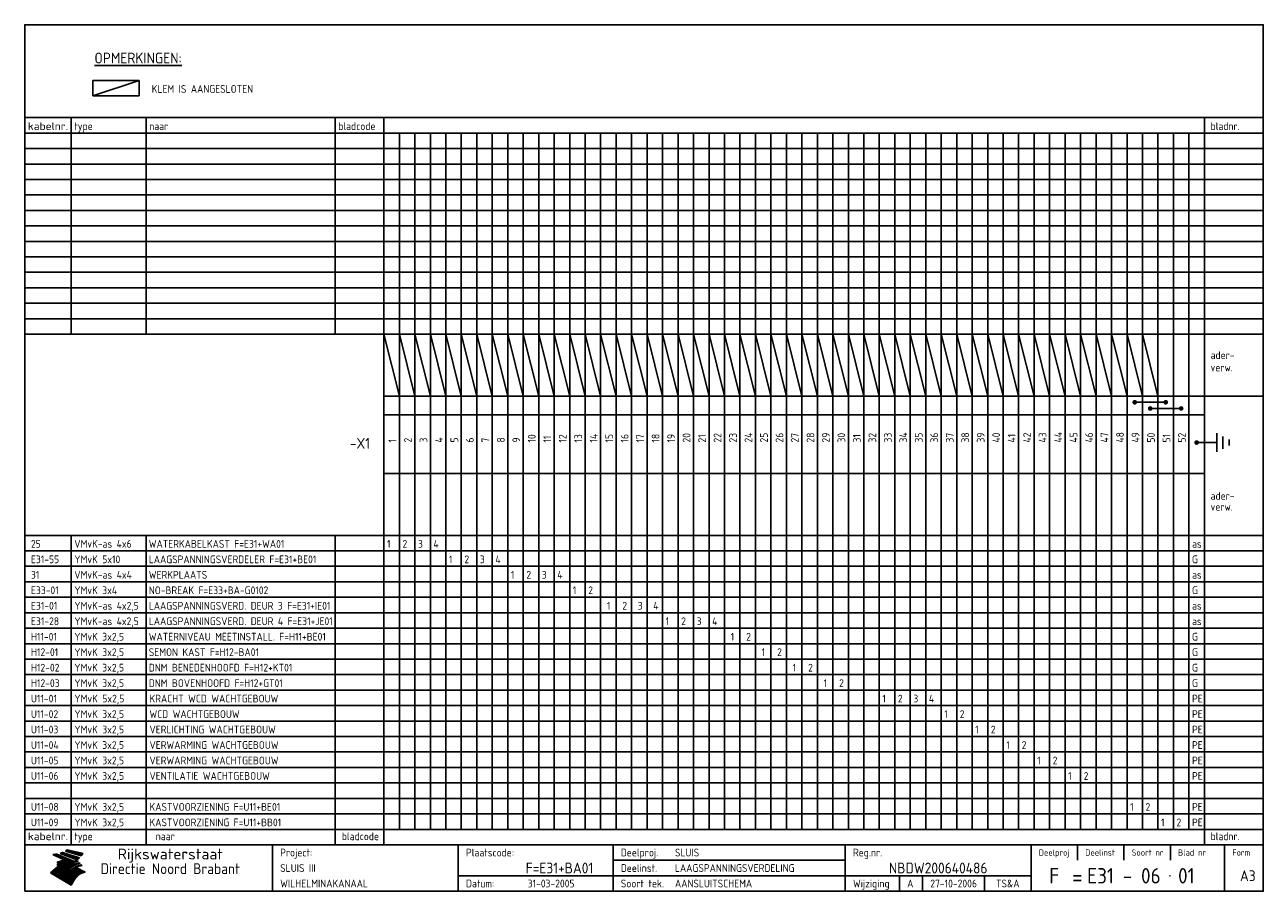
# Model space of a CAD drawing. Extents: x 10 to 410, y 10 to 290.
import ezdxf
from ezdxf.enums import TextEntityAlignment as Align

# ---------------------------------------------------------------- set-up
doc = ezdxf.new("R2010")
doc.units = 0
doc.header["$LTSCALE"] = 10
doc.header["$MEASUREMENT"] = 0
doc.layers.get('0').update_dxf_attribs({"linetype": 'CONTINUOUS'})
for name, color, linetype in [('0-25', 7, 'CONTINUOUS'), ('0-35', 2, 'CONTINUOUS'), ('0-50', 3, 'CONTINUOUS'), ('B-25', 7, 'CONTINUOUS'), ('B-35', 2, 'CONTINUOUS'), ('S-25', 7, 'CONTINUOUS')]:
    doc.layers.add(name, color=color, linetype=linetype)
doc.styles.add('ISO', font='iso.shx')
doc.styles.get("Standard").update_dxf_attribs({"font": 'iso.shx'})

# ---------------------------------------------------------------- blocks, each defined once
blk = doc.blocks.new('KADER-A3')
at = {"layer": '0-25'}
for p, q in [((410, 35), (10, 35)), ((410, 30), (10, 30)), ((350, 25), (350, 20)), ((365, 25), (365, 20)), ((380, 25), (380, 20)), ((200, 20), (275, 20)), ((150, 15), (335, 15)), ((292.5, 15), (292.5, 10)), ((300, 15), (300, 10)), ((320, 15), (320, 10))]:
    blk.add_line(p, q, dxfattribs=at)
at = {"layer": '0-25', "color": 7}
for p, q in [((19.1, 21.89), (25.12, 19)), ((19.1, 21.89), (25.12, 19)), ((19.17, 21.86), (20.7, 21.86)), ((19.29, 21.8), (20.83, 21.8)), ((19.4, 21.75), (20.96, 21.75)), ((19.52, 21.69), (21.09, 21.69)), ((19.64, 21.63), (21.22, 21.63)), ((19.74, 21.92), (20.56, 21.92)), ((19.75, 21.58), (21.36, 21.58)), ((19.87, 21.52), (21.49, 21.52)), ((19.99, 21.47), (21.62, 21.47)), ((20.11, 21.41), (21.75, 21.41)), ((20.22, 21.35), (21.88, 21.35)), ((20.25, 21.97), (20.43, 21.97)), ((20.34, 21.3), (22.02, 21.3)), ((20.38, 21.99), (26.02, 19.59)), ((20.38, 21.99), (26.02, 19.59)), ((20.46, 21.24), (22.15, 21.24)), ((20.57, 21.18), (22.28, 21.18)), ((20.69, 21.13), (22.41, 21.13)), ((20.81, 21.07), (22.55, 21.07)), ((20.92, 21.02), (22.68, 21.02)), ((21.04, 20.96), (22.81, 20.96)), ((21.16, 20.9), (22.94, 20.9)), ((21.27, 20.85), (23.07, 20.85)), ((21.39, 20.79), (23.21, 20.79)), ((21.47, 22.25), (26.83, 20.19)), ((21.47, 22.25), (26.83, 20.19)), ((21.49, 22.25), (23.07, 22.25)), ((21.51, 20.73), (23.34, 20.73)), ((21.6, 22.2), (23.25, 22.2)), ((21.63, 20.68), (23.47, 20.68)), ((21.65, 22.31), (22.89, 22.31)), ((21.74, 20.62), (23.6, 20.62)), ((21.75, 22.14), (23.42, 22.14)), ((21.8, 22.37), (22.71, 22.37)), ((21.86, 20.57), (23.73, 20.57)), ((21.9, 22.08), (23.6, 22.08)), ((21.94, 22.42), (22.53, 22.42)), ((21.98, 20.51), (23.87, 20.51)), ((22.04, 22.03), (23.78, 22.03)), ((22.06, 22.48), (22.36, 22.48)), ((22.09, 20.45), (24, 20.45)), ((22.18, 22.53), (27.65, 20.8)), ((22.18, 22.53), (27.65, 20.8)), ((22.19, 21.97), (23.96, 21.97)), ((22.21, 20.4), (24.13, 20.4)), ((22.33, 20.34), (24.26, 20.34)), ((22.34, 21.92), (24.13, 21.92)), ((22.37, 20), (23.08, 20)), ((22.44, 20.28), (24.4, 20.28)), ((22.48, 21.86), (24.31, 21.86)), ((22.49, 20.06), (23.04, 20.06)), ((22.56, 20.23), (24.53, 20.23)), ((22.61, 20.12), (22.93, 20.12)), ((22.63, 21.8), (24.49, 21.8)), ((22.68, 20.17), (24.66, 20.17)), ((22.71, 20.17), (22.82, 20.17)), ((23.11, 20.02), (22.77, 20.2)), ((23.11, 20.02), (22.77, 20.2)), ((22.78, 21.75), (24.67, 21.75)), ((22.79, 20.12), (24.79, 20.12)), ((22.91, 20.06), (24.92, 20.06)), ((22.92, 21.69), (24.85, 21.69)), ((23.03, 20), (25.06, 20)), ((23.07, 21.63), (25.02, 21.63)), ((23.14, 22.99), (28.22, 21.46)), ((23.14, 22.99), (28.22, 21.46)), ((23.15, 22.98), (25.33, 22.98)), ((23.22, 21.58), (25.2, 21.58)), ((23.23, 23.04), (25.09, 23.04)), ((23.32, 23.1), (24.84, 23.1)), ((23.34, 22.93), (25.57, 22.93)), ((23.36, 21.52), (25.38, 21.52)), ((23.4, 23.15), (24.6, 23.15)), ((23.49, 23.21), (24.36, 23.21)), ((23.51, 21.47), (25.56, 21.47)), ((23.52, 22.87), (25.81, 22.87)), ((23.57, 23.27), (24.12, 23.27)), ((23.64, 23.32), (23.87, 23.32)), ((23.66, 21.41), (25.74, 21.41)), ((23.7, 23.36), (28.82, 22.17)), ((23.7, 23.36), (28.82, 22.17)), ((23.71, 22.82), (26.06, 22.82)), ((23.8, 21.35), (25.91, 21.35)), ((23.9, 22.76), (26.3, 22.76)), ((23.95, 21.3), (26.09, 21.3)), ((24.09, 22.7), (26.54, 22.7)), ((24.09, 21.24), (26.27, 21.24)), ((24.24, 21.18), (26.45, 21.18)), ((24.27, 22.65), (26.78, 22.65)), ((24.39, 21.13), (26.62, 21.13)), ((24.46, 22.59), (27.03, 22.59)), ((24.53, 21.07), (26.8, 21.07)), ((24.65, 22.53), (27.27, 22.53)), ((24.68, 21.02), (26.98, 21.02)), ((24.83, 20.96), (27.16, 20.96)), ((24.84, 22.48), (27.51, 22.48)), ((24.97, 20.9), (27.34, 20.9)), ((25.02, 22.42), (27.75, 22.42)), ((25.12, 20.85), (27.51, 20.85)), ((25.21, 22.37), (28, 22.37)), ((25.27, 20.79), (27.63, 20.79)), ((25.4, 22.31), (28.24, 22.31)), ((25.41, 20.73), (27.57, 20.73)), ((25.56, 20.68), (27.51, 20.68)), ((25.58, 22.25), (28.48, 22.25)), ((25.71, 20.62), (27.44, 20.62)), ((25.77, 22.2), (28.72, 22.2)), ((25.85, 20.57), (27.37, 20.57)), ((25.96, 22.14), (28.79, 22.14)), ((26, 20.51), (27.29, 20.51)), ((26.15, 22.08), (28.75, 22.08)), ((26.15, 20.45), (27.22, 20.45)), ((26.29, 20.4), (27.14, 20.4)), ((26.33, 22.03), (28.71, 22.03)), ((26.44, 20.34), (27.06, 20.34)), ((26.52, 21.97), (28.66, 21.97)), ((26.59, 20.28), (26.97, 20.28)), ((26.71, 21.92), (28.62, 21.92)), ((26.73, 20.23), (26.89, 20.23)), ((26.9, 21.86), (28.57, 21.86)), ((27.08, 21.8), (28.52, 21.8)), ((27.27, 21.75), (28.48, 21.75)), ((27.46, 21.69), (28.43, 21.69)), ((27.65, 21.63), (28.38, 21.63)), ((27.83, 21.58), (28.33, 21.58)), ((28.02, 21.52), (28.28, 21.52)), ((28.21, 21.47), (28.22, 21.47)), ((20.58, 17.88), (18.3, 16)), ((20.58, 17.88), (18.3, 16)), ((24.94, 11.97), (18.3, 16)), ((24.94, 11.97), (18.3, 16)), ((18.31, 16.01), (20.96, 16.01)), ((18.38, 16.07), (21.46, 16.07)), ((18.45, 16.12), (21.88, 16.12)), ((18.52, 16.18), (22.15, 16.18)), ((18.59, 16.23), (22.38, 16.23)), ((18.65, 16.29), (22.58, 16.29)), ((18.72, 16.35), (22.75, 16.35)), ((18.79, 16.4), (22.91, 16.4)), ((18.86, 16.46), (20.6, 16.46)), ((18.93, 16.52), (20.6, 16.52)), ((18.99, 16.57), (20.6, 16.57)), ((19.06, 16.63), (20.6, 16.63)), ((19.13, 16.68), (20.6, 16.68)), ((19.2, 16.74), (20.6, 16.74)), ((19.27, 16.8), (20.6, 16.8)), ((19.33, 16.85), (21.07, 16.85)), ((19.4, 16.91), (21.55, 16.91)), ((19.47, 16.97), (21.88, 16.97)), ((19.54, 17.02), (22.13, 17.02)), ((19.61, 17.08), (22.34, 17.08)), ((19.67, 17.13), (20.6, 17.13)), ((19.74, 17.19), (20.6, 17.19)), ((19.81, 17.25), (20.6, 17.25)), ((19.88, 17.3), (20.6, 17.3)), ((19.95, 17.36), (20.6, 17.36)), ((20.01, 17.42), (20.6, 17.42)), ((20.08, 17.47), (20.93, 17.47)), ((20.15, 17.53), (21.26, 17.53)), ((20.22, 17.58), (21.51, 17.58)), ((20.29, 17.64), (21.72, 17.64)), ((20.35, 17.7), (21.9, 17.7)), ((20.42, 17.75), (22.07, 17.75)), ((20.49, 17.81), (22.22, 17.81)), ((20.56, 17.87), (22.36, 17.87)), ((20.6, 19.11), (20.58, 19.51)), ((20.6, 19.11), (20.58, 19.51)), ((20.58, 19.5), (22.09, 19.5)), ((20.58, 19.44), (21.95, 19.44)), ((20.59, 19.38), (21.79, 19.38)), ((20.59, 19.33), (21.62, 19.33)), ((20.59, 19.27), (21.42, 19.27)), ((20.6, 19.22), (21.2, 19.22)), ((20.6, 19.16), (20.93, 19.16)), ((20.6, 19.11), (20.69, 19.12)), ((20.6, 19.11), (20.69, 19.12)), ((20.6, 18.79), (20.77, 18.81)), ((20.6, 18.79), (20.77, 18.81)), ((20.6, 18.29), (20.6, 18.79)), ((20.6, 18.29), (20.6, 18.79)), ((20.6, 18.77), (22.46, 18.77)), ((20.6, 18.71), (22.33, 18.71)), ((20.6, 18.65), (22.19, 18.65)), ((20.6, 18.6), (22.04, 18.6)), ((20.6, 18.54), (21.87, 18.54)), ((20.6, 18.48), (21.68, 18.48)), ((20.6, 18.43), (21.46, 18.43)), ((20.6, 18.37), (21.21, 18.37)), ((20.6, 18.29), (20.88, 18.32)), ((20.6, 18.29), (20.88, 18.32)), ((20.6, 18.32), (20.87, 18.32)), ((20.6, 17.88), (20.86, 17.91)), ((20.6, 17.88), (20.86, 17.91)), ((20.6, 17.43), (20.97, 17.48)), ((20.6, 17.43), (20.97, 17.48)), ((20.6, 17.43), (20.6, 17.09)), ((20.6, 17.43), (20.6, 17.09)), ((20.6, 17.09), (21.26, 17.16)), ((20.6, 17.09), (21.26, 17.16)), ((20.6, 16.8), (21.37, 16.89)), ((20.6, 16.8), (21.37, 16.89)), ((20.6, 16.8), (20.6, 16.45)), ((20.6, 16.8), (20.6, 16.45)), ((20.6, 16.45), (21.56, 16.56)), ((20.6, 16.45), (21.56, 16.56)), ((20.6, 15.97), (21.67, 16.09)), ((20.6, 15.97), (21.67, 16.09)), ((20.7, 16.46), (23.06, 16.46)), ((20.9, 19.55), (22.23, 19.55)), ((20.9, 18.82), (22.59, 18.82)), ((20.98, 17.92), (22.5, 17.92)), ((21.02, 17.13), (22.53, 17.13)), ((21.19, 19.61), (22.35, 19.61)), ((21.2, 16.52), (23.2, 16.52)), ((21.32, 18.88), (22.71, 18.88)), ((21.32, 17.98), (22.62, 17.98)), ((21.42, 19.67), (22.47, 19.67)), ((21.47, 17.19), (22.7, 17.19)), ((21.59, 18.03), (22.74, 18.03)), ((21.61, 18.93), (22.82, 18.93)), ((21.62, 19.72), (22.59, 19.72)), ((21.72, 16.57), (23.32, 16.57)), ((21.77, 17.25), (22.85, 17.25)), ((21.8, 19.78), (22.69, 19.78)), ((21.8, 18.09), (22.85, 18.09)), ((21.84, 18.99), (22.92, 18.99)), ((21.96, 19.83), (22.79, 19.83)), ((21.99, 18.15), (22.95, 18.15)), ((22.01, 17.3), (22.99, 17.3)), ((22.03, 19.05), (23.03, 19.05)), ((22.1, 16.63), (23.44, 16.63)), ((22.11, 19.89), (22.89, 19.89)), ((22.16, 18.2), (23.05, 18.2)), ((22.21, 19.1), (23.12, 19.1)), ((22.21, 17.36), (23.12, 17.36)), ((22.24, 19.95), (22.99, 19.95)), ((22.31, 18.26), (23.15, 18.26)), ((22.36, 19.16), (23.22, 19.16)), ((22.38, 16.68), (23.56, 16.68)), ((22.39, 17.42), (23.24, 17.42)), ((22.45, 18.32), (23.24, 18.32)), ((22.51, 19.22), (23.3, 19.22)), ((22.56, 17.47), (23.36, 17.47)), ((22.59, 18.37), (23.33, 18.37)), ((22.6, 16.74), (23.66, 16.74)), ((22.64, 19.27), (23.39, 19.27)), ((22.71, 18.43), (23.42, 18.43)), ((22.71, 17.53), (23.47, 17.53)), ((22.77, 19.33), (23.47, 19.33)), ((22.79, 16.8), (23.77, 16.8)), ((22.83, 18.48), (23.5, 18.48)), ((22.84, 17.58), (23.57, 17.58)), ((22.89, 19.38), (23.55, 19.38)), ((22.94, 18.54), (23.58, 18.54)), ((22.96, 16.85), (23.86, 16.85)), ((22.97, 17.64), (23.67, 17.64)), ((23, 19.44), (23.63, 19.44)), ((23.04, 18.6), (23.66, 18.6)), ((23.1, 19.5), (23.72, 19.5)), ((23.1, 17.7), (23.77, 17.7)), ((23.12, 16.91), (23.96, 16.91)), ((23.14, 18.65), (23.74, 18.65)), ((23.15, 19.95), (25.19, 19.95)), ((23.21, 19.55), (23.8, 19.55)), ((23.21, 17.75), (23.86, 17.75)), ((23.21, 16.01), (28.9, 16.01)), ((23.24, 18.71), (23.82, 18.71)), ((23.26, 19.89), (25.32, 19.89)), ((23.26, 16.97), (24.05, 16.97)), ((23.3, 19.61), (23.88, 19.61)), ((23.32, 17.81), (23.95, 17.81)), ((23.33, 18.77), (23.91, 18.77)), ((23.37, 16.07), (29.08, 16.07)), ((23.38, 19.83), (25.45, 19.83)), ((23.39, 19.67), (23.81, 19.67)), ((23.39, 17.02), (24.14, 17.02)), ((23.42, 18.82), (23.99, 18.82)), ((23.42, 17.87), (24.03, 17.87)), ((23.45, 19.7), (23.58, 19.79)), ((23.45, 19.7), (23.58, 19.79)), ((23.48, 19.72), (23.7, 19.72)), ((23.5, 19.78), (25.58, 19.78)), ((23.51, 18.88), (24.07, 18.88)), ((23.51, 16.12), (29.27, 16.12)), ((23.52, 17.92), (24.11, 17.92)), ((23.52, 17.08), (24.22, 17.08)), ((23.54, 18.9), (24.3, 19.42)), ((23.54, 18.9), (24.3, 19.42)), ((23.56, 19.78), (23.59, 19.78)), ((23.56, 19.39), (23.9, 19.62)), ((23.56, 19.39), (23.9, 19.62)), ((23.58, 19.79), (23.9, 19.62)), ((23.58, 19.79), (23.9, 19.62)), ((23.59, 18.93), (24.15, 18.93)), ((23.61, 19.72), (25.72, 19.72)), ((23.62, 17.98), (24.2, 17.98)), ((23.63, 17.13), (24.3, 17.13)), ((23.65, 18.59), (24.62, 19.25)), ((23.65, 18.59), (24.62, 19.25)), ((29.41, 16.17), (23.65, 16.17)), ((23.67, 18.99), (24.23, 18.99)), ((23.71, 18.03), (24.28, 18.03)), ((23.73, 19.67), (25.85, 19.67)), ((23.75, 19.05), (24.32, 19.05)), ((23.75, 17.19), (24.38, 17.19)), ((23.77, 16.23), (29.47, 16.23)), ((23.79, 18.09), (24.36, 18.09)), ((23.83, 19.1), (24.4, 19.1)), ((23.85, 19.61), (25.98, 19.61)), ((23.85, 17.25), (24.46, 17.25)), ((23.88, 18.15), (24.44, 18.15)), ((23.89, 16.29), (29.36, 16.29)), ((23.92, 19.16), (24.48, 19.16)), ((23.94, 18.19), (25.23, 19.07)), ((23.94, 18.19), (25.23, 19.07)), ((23.95, 17.3), (24.55, 17.3)), ((23.96, 19.55), (25.96, 19.55)), ((23.96, 18.2), (24.53, 18.2)), ((24, 19.22), (24.56, 19.22)), ((24, 16.35), (29.24, 16.35)), ((24.04, 18.26), (24.61, 18.26)), ((24.05, 17.36), (24.63, 17.36)), ((24.06, 17.88), (25.34, 18.76)), ((24.06, 17.88), (25.34, 18.76)), ((24.08, 19.5), (25.88, 19.5)), ((24.08, 19.27), (24.58, 19.27)), ((24.11, 16.4), (29.13, 16.4)), ((24.13, 18.32), (24.69, 18.32)), ((24.14, 17.42), (24.71, 17.42)), ((24.16, 19.33), (24.47, 19.33)), ((24.2, 19.44), (25.79, 19.44)), ((24.21, 18.37), (24.77, 18.37)), ((24.21, 16.46), (29.02, 16.46)), ((24.23, 17.47), (24.79, 17.47)), ((24.24, 17.48), (25.52, 18.36)), ((24.24, 17.48), (25.52, 18.36)), ((24.25, 19.38), (24.36, 19.38)), ((24.29, 18.43), (24.85, 18.43)), ((24.3, 19.42), (24.62, 19.25)), ((24.3, 19.42), (24.62, 19.25)), ((24.31, 19.38), (25.71, 19.38)), ((24.31, 17.53), (24.87, 17.53)), ((24.31, 16.52), (28.91, 16.52)), ((24.35, 17.17), (25.64, 18.05)), ((24.35, 17.17), (25.64, 18.05)), ((24.37, 18.48), (24.94, 18.48)), ((24.39, 17.58), (24.96, 17.58)), ((24.4, 16.57), (28.79, 16.57)), ((24.43, 19.33), (25.62, 19.33)), ((24.45, 18.54), (25.02, 18.54)), ((24.47, 17.64), (25.04, 17.64)), ((24.49, 16.63), (28.68, 16.63)), ((24.54, 18.6), (25.1, 18.6)), ((24.55, 19.27), (25.54, 19.27)), ((24.56, 17.7), (25.12, 17.7)), ((24.57, 16.68), (28.57, 16.68)), ((24.62, 18.65), (25.18, 18.65)), ((24.63, 16.72), (25.91, 17.6)), ((24.63, 16.72), (25.91, 17.6)), ((24.64, 17.75), (25.2, 17.75)), ((24.66, 16.74), (28.45, 16.74)), ((24.67, 19.22), (25.45, 19.22)), ((24.7, 18.71), (25.27, 18.71)), ((24.72, 17.81), (25.29, 17.81)), ((24.74, 16.8), (28.34, 16.8)), ((24.78, 19.16), (25.37, 19.16)), ((24.78, 18.77), (25.34, 18.77)), ((24.8, 17.87), (25.37, 17.87)), ((24.82, 16.85), (28.23, 16.85)), ((24.87, 18.82), (25.4, 18.82)), ((24.89, 17.92), (25.45, 17.92)), ((24.9, 19.1), (25.28, 19.1)), ((24.9, 16.91), (28.11, 16.91)), ((24.95, 18.88), (25.45, 18.88)), ((24.97, 17.98), (25.53, 17.98)), ((24.99, 16.97), (28, 16.97)), ((25.02, 19.05), (25.2, 19.05)), ((25.03, 18.93), (25.51, 18.93)), ((25.05, 18.03), (25.61, 18.03)), ((25.07, 17.02), (27.89, 17.02)), ((25.11, 18.99), (25.57, 18.99)), ((26.02, 19.59), (25.12, 19)), ((26.02, 19.59), (25.12, 19)), ((25.13, 18.09), (25.68, 18.09)), ((25.15, 17.08), (27.77, 17.08)), ((25.19, 19.05), (25.63, 19.05)), ((25.21, 18.15), (25.75, 18.15)), ((25.23, 17.13), (27.66, 17.13)), ((25.26, 19.1), (25.7, 19.1)), ((25.3, 18.2), (25.82, 18.2)), ((25.31, 17.19), (27.55, 17.19)), ((25.33, 19.16), (25.77, 19.16)), ((25.38, 18.26), (25.89, 18.26)), ((25.39, 19.22), (25.85, 19.22)), ((25.4, 17.25), (27.43, 17.25)), ((25.46, 18.32), (25.97, 18.32)), ((25.47, 19.27), (25.93, 19.27)), ((25.48, 17.3), (27.32, 17.3)), ((25.54, 19.33), (26.03, 19.33)), ((25.54, 18.37), (26.06, 18.37)), ((25.56, 17.36), (27.21, 17.36)), ((25.62, 18.43), (26.14, 18.43)), ((25.63, 19.38), (26.13, 19.38)), ((25.64, 17.42), (27.1, 17.42)), ((25.7, 18.48), (26.24, 18.48)), ((25.72, 19.44), (26.24, 19.44)), ((25.73, 17.47), (26.98, 17.47)), ((25.79, 18.54), (26.34, 18.54)), ((25.81, 17.53), (26.87, 17.53)), ((25.82, 19.5), (26.36, 19.5)), ((25.89, 18.6), (26.46, 18.6)), ((25.89, 17.58), (26.76, 17.58)), ((25.93, 19.55), (26.53, 19.55)), ((25.96, 17.64), (26.64, 17.64)), ((25.99, 18.65), (26.58, 18.65)), ((26.04, 17.7), (26.59, 17.7)), ((26.06, 19.61), (26.85, 19.61)), ((26.1, 18.71), (26.72, 18.71)), ((26.12, 17.75), (26.67, 17.75)), ((26.2, 17.81), (26.76, 17.81)), ((26.21, 19.67), (27.23, 19.67)), ((26.23, 18.77), (26.89, 18.77)), ((26.29, 17.87), (26.86, 17.87)), ((26.37, 18.82), (27.09, 18.82)), ((26.39, 17.92), (26.97, 17.92)), ((26.44, 19.72), (27.18, 19.72)), ((26.49, 17.98), (27.09, 17.98)), ((26.53, 18.88), (27.34, 18.88)), ((26.56, 17.68), (29.54, 16.2)), ((26.56, 17.68), (29.54, 16.2)), ((26.6, 18.03), (27.22, 18.03)), ((26.72, 18.09), (27.38, 18.09)), ((26.73, 18.93), (27.66, 18.93)), ((26.85, 18.15), (27.56, 18.15)), ((26.99, 18.99), (27.9, 18.99)), ((27, 18.2), (27.8, 18.2)), ((27.13, 19.78), (27.25, 19.64)), ((27.13, 19.78), (27.25, 19.64)), ((27.18, 18.26), (28.13, 18.26)), ((27.26, 19.05), (27.84, 19.05)), ((27.39, 18.32), (28.47, 18.32)), ((27.7, 18.37), (28.49, 18.37)), ((27.78, 19.1), (27.93, 18.96)), ((27.78, 19.1), (27.93, 18.96)), ((28, 18.43), (28.44, 18.43)), ((28.29, 15.83), (29.54, 16.2)), ((28.29, 15.83), (29.54, 16.2)), ((28.39, 18.48), (28.54, 18.32)), ((28.39, 18.48), (28.54, 18.32)), ((29.54, 16.2), (29.45, 16.17)), ((29.54, 16.2), (29.45, 16.17)), ((29.46, 16.18), (29.47, 16.18)), ((18.38, 15.95), (20.6, 15.95)), ((18.47, 15.9), (20.6, 15.9)), ((18.57, 15.84), (20.6, 15.84)), ((18.66, 15.78), (20.6, 15.78)), ((18.75, 15.73), (20.6, 15.73)), ((18.85, 15.67), (20.6, 15.67)), ((18.94, 15.62), (20.6, 15.62)), ((19.03, 15.56), (27.83, 15.56)), ((19.12, 15.5), (27.75, 15.5)), ((19.22, 15.45), (27.66, 15.45)), ((19.31, 15.39), (27.58, 15.39)), ((19.4, 15.33), (27.5, 15.33)), ((19.49, 15.28), (27.43, 15.28)), ((19.59, 15.22), (27.36, 15.22)), ((19.68, 15.17), (27.29, 15.17)), ((19.77, 15.11), (27.22, 15.11)), ((19.86, 15.05), (27.15, 15.05)), ((19.96, 15), (27.09, 15)), ((20.05, 14.94), (27.02, 14.94)), ((20.14, 14.88), (26.96, 14.88)), ((20.24, 14.83), (26.9, 14.83)), ((20.33, 14.77), (26.84, 14.77)), ((20.42, 14.72), (26.79, 14.72)), ((20.51, 14.66), (26.73, 14.66)), ((20.6, 15.97), (20.6, 15.58)), ((20.6, 15.97), (20.6, 15.58)), ((20.6, 15.58), (21.95, 15.73)), ((20.6, 15.58), (21.95, 15.73)), ((20.61, 14.6), (26.68, 14.6)), ((20.7, 14.55), (26.62, 14.55)), ((20.79, 14.49), (26.57, 14.49)), ((20.88, 14.43), (26.52, 14.43)), ((20.94, 15.62), (27.92, 15.62)), ((20.98, 14.38), (26.47, 14.38)), ((21.07, 14.32), (26.42, 14.32)), ((21.16, 14.27), (26.38, 14.27)), ((21.25, 14.21), (26.33, 14.21)), ((21.35, 14.15), (26.29, 14.15)), ((21.44, 14.1), (26.24, 14.1)), ((21.45, 15.67), (28.01, 15.67)), ((21.53, 14.04), (26.2, 14.04)), ((21.63, 13.98), (26.16, 13.98)), ((21.72, 13.93), (26.12, 13.93)), ((21.81, 13.87), (26.08, 13.87)), ((21.9, 13.82), (26.04, 13.82)), ((21.96, 15.73), (28.11, 15.73)), ((22, 13.76), (26, 13.76)), ((22.09, 13.7), (25.96, 13.7)), ((22.18, 13.65), (25.93, 13.65)), ((22.27, 13.59), (25.89, 13.59)), ((22.34, 15.78), (28.21, 15.78)), ((22.37, 13.53), (25.86, 13.53)), ((22.46, 13.48), (25.82, 13.48)), ((22.55, 13.42), (25.79, 13.42)), ((22.62, 15.84), (28.33, 15.84)), ((22.65, 13.37), (25.76, 13.37)), ((22.74, 13.31), (25.73, 13.31)), ((22.83, 13.25), (25.69, 13.25)), ((22.84, 15.9), (28.52, 15.9)), ((22.92, 13.2), (25.66, 13.2)), ((23.02, 13.14), (25.63, 13.14)), ((23.04, 15.95), (28.71, 15.95)), ((23.11, 13.08), (25.59, 13.08)), ((23.2, 13.03), (25.56, 13.03)), ((23.29, 12.97), (25.53, 12.97)), ((23.39, 12.92), (25.5, 12.92)), ((23.48, 12.86), (25.46, 12.86)), ((23.57, 12.8), (25.43, 12.8)), ((23.66, 12.75), (25.4, 12.75)), ((23.76, 12.69), (25.36, 12.69)), ((23.85, 12.63), (25.33, 12.63)), ((23.94, 12.58), (25.3, 12.58)), ((24.04, 12.52), (25.26, 12.52)), ((24.13, 12.47), (25.23, 12.47)), ((24.22, 12.41), (25.2, 12.41)), ((24.31, 12.35), (25.17, 12.35)), ((24.41, 12.3), (25.13, 12.3)), ((24.5, 12.24), (25.1, 12.24)), ((24.59, 12.18), (25.07, 12.18)), ((24.68, 12.13), (25.03, 12.13)), ((24.78, 12.07), (25, 12.07)), ((24.87, 12.02), (24.97, 12.02)), ((24.94, 11.97), (25.81, 13.45)), ((24.94, 11.97), (25.81, 13.45))]:
    blk.add_line(p, q, dxfattribs=at)
for centre, radius, start, end in [((19.15, 29.7), 7.8, 269.6055, 279.0886), ((19.15, 29.7), 7.8, 269.6055, 279.0886), ((19.93, 25.38), 5.91, 276.3402, 298.7463), ((19.93, 25.38), 5.91, 276.3402, 298.7463), ((19.84, 25.09), 6.03, 278.129, 302.868), ((19.84, 25.09), 6.03, 278.129, 302.868), ((19.84, 27.26), 5.27, 288.0217, 296.3084), ((19.84, 27.26), 5.27, 288.0217, 296.3084), ((20.49, 27.56), 5.28, 300.0654, 307.393), ((20.49, 27.56), 5.28, 300.0654, 307.393), ((24.11, 24.7), 5.26, 301.1147, 312.2814), ((24.11, 24.7), 5.26, 301.1147, 312.2814), ((21.95, 27.32), 8.59, 316.9248, 323.1399), ((21.95, 27.32), 8.59, 316.9248, 323.1399), ((20.21, 23.78), 5.91, 273.6149, 304.3803), ((20.21, 23.78), 5.91, 273.6149, 304.3803), ((20.35, 24.56), 5.76, 274.164, 302.5474), ((20.35, 24.56), 5.76, 274.164, 302.5474), ((20.05, 24.28), 6.02, 277.9472, 305.7139), ((20.05, 24.28), 6.02, 277.9472, 305.7139), ((20.04, 23.49), 6.09, 278.8115, 306.4242), ((20.04, 23.49), 6.09, 278.8115, 306.4242), ((20.53, 23.07), 5.96, 277.0519, 304.973), ((20.53, 23.07), 5.96, 277.0519, 304.973), ((20.72, 22.76), 5.91, 276.3402, 304.3803), ((20.72, 22.76), 5.91, 276.3402, 304.3803), ((21.06, 22.34), 5.81, 274.9043, 303.1745), ((21.06, 22.34), 5.81, 274.9043, 303.1745), ((20.82, 22.06), 6.04, 278.1111, 305.8489), ((20.82, 22.06), 6.04, 278.1111, 305.8489), ((21.3, 21.6), 5.91, 276.3402, 304.3803), ((21.3, 21.6), 5.91, 276.3402, 304.3803), ((27.05, 17.17), 2.63, 107.4286, 133.7799), ((27.05, 17.17), 2.63, 107.4286, 133.7799), ((27.45, 16.91), 2.81, 110.4143, 138.7411), ((27.45, 16.91), 2.81, 110.4143, 138.7411), ((27.57, 15.64), 3.4, 98.1566, 126.9045), ((27.57, 15.64), 3.4, 98.1566, 126.9045), ((27.91, 15.54), 3.39, 100.5835, 132.088), ((27.91, 15.54), 3.39, 100.5835, 132.088), ((28.21, 14.74), 3.67, 95.7581, 128.7216), ((28.21, 14.74), 3.67, 95.7581, 128.7216), ((27.01, 16.84), 2.93, 87.7348, 104.8316), ((27.01, 16.84), 2.93, 87.7348, 104.8316), ((27.37, 15.71), 3.93, 91.7838, 103.2817), ((27.37, 15.71), 3.93, 91.7838, 103.2817), ((28.4, 15.05), 3.21, 96.3886, 125.0052), ((28.4, 15.05), 3.21, 96.3886, 125.0052), ((27.82, 16.31), 2.8, 90.634, 105.1984), ((27.82, 16.31), 2.8, 90.634, 105.1984), ((28.19, 15.04), 3.93, 93.8342, 103.2817), ((28.19, 15.04), 3.93, 93.8342, 103.2817), ((28.58, 15.69), 2.8, 93.8141, 105.1984), ((28.58, 15.69), 2.8, 93.8141, 105.1984), ((28.95, 14.41), 3.93, 96.0135, 103.2817), ((28.95, 14.41), 3.93, 96.0135, 103.2817), ((31.24, 10.26), 6.3, 117.9568, 149.6251), ((31.24, 10.26), 6.3, 117.9568, 149.6251)]:
    blk.add_arc(centre, radius, start, end, dxfattribs=at)
at = {"layer": '0-35'}
for p, q in [((90, 25), (90, 10)), ((150, 25), (150, 10)), ((200, 25), (200, 10)), ((275, 25), (275, 10)), ((335, 25), (335, 10)), ((397.5, 25), (397.5, 10))]:
    blk.add_line(p, q, dxfattribs=at)
at = {"layer": '0-50'}
for p, q in [((10, 25), (410, 25)), ((348.75, 15), (351.25, 15)), ((348.75, 13.5), (351.25, 13.5))]:
    blk.add_line(p, q, dxfattribs=at)
blk.add_lwpolyline([(10, 10), (410, 10), (410, 290), (10, 290)], close=True, dxfattribs=at)
at = {"layer": '0-50', "const_width": 0.25}
blk.add_lwpolyline([(379.75, 15, 1), (380, 15, 1)], format="xyb", close=True, dxfattribs=at)
at = {"layer": '0-25', "style": 'ISO'}
for s, height, p in [('Project:', 2.5, (92.5, 22.5)), ('Plaatscode:', 2.5, (152.5, 22.5)), ('Deelproj.', 2.5, (202.5, 22.5)), ('Reg.nr.', 2.5, (277.5, 22.5)), ('Deelproj', 2, (337.5, 22.5)), ('Deelinst', 2, (352.5, 22.5)), ('Soort nr', 2, (367.5, 22.5)), ('Blad nr', 2, (382.5, 22.5)), ('Form', 2, (400, 22.5)), ('Deelinst.', 2.5, (202.5, 17.5)), ('Datum:', 2.5, (152.5, 12.5)), ('Soort tek.', 2.5, (202.5, 12.5)), ('Wijziging', 2.5, (277.5, 12.5))]:
    blk.add_text(s, height=height, dxfattribs=at).set_placement(p, align=Align.MIDDLE_LEFT)
for tag, p in [('N', (220, 22.5)), ('B', (92.5, 17.5)), ('P', (220, 17.5)), ('C', (92.5, 12.5)), ('U', (220, 12.5)), ('REV', (295, 12.5))]:
    blk.add_attdef(tag, text='', height=2.5, dxfattribs=at).set_placement(p, align=Align.MIDDLE_LEFT)
for tag, p in [('W', (180, 12.5)), ('Z', (310, 12.5)), ('Y', (327.5, 12.5))]:
    blk.add_attdef(tag, text='', height=2.5, dxfattribs=at).set_placement(p, align=Align.MIDDLE)
at = {"layer": '0-35', "style": 'ISO', "width": 1.00614}
blk.add_text('Rijkswaterstaat', height=3.5, dxfattribs=at).set_placement((40, 20.28), (74, 20.28), align=Align.FIT)
at = {"layer": '0-35', "color": 2, "style": 'ISO', "width": 0.948867}
blk.add_text('Directie Noord Brabant', height=3.5, dxfattribs=at).set_placement((34.5, 15.53), (79.5, 15.53), align=Align.FIT)
at = {"layer": '0-35', "style": 'ISO'}
for tag, p in [('X', (178.5, 17.5)), ('FORM', (402.5, 15))]:
    blk.add_attdef(tag, text='', height=3.5, dxfattribs=at).set_placement(p, align=Align.MIDDLE_LEFT)
blk.add_attdef('RNR', text='', height=3.5, dxfattribs=at).set_placement((305, 17.5), align=Align.MIDDLE)
at = {"layer": '0-50', "style": 'ISO'}
for tag, p in [('M', (342.5, 15)), ('O', (365, 15))]:
    blk.add_attdef(tag, text='', height=5, dxfattribs=at).set_placement(p, align=Align.MIDDLE)
blk.add_attdef('Q', text='', height=5, dxfattribs=at).set_placement((382.5, 15), align=Align.MIDDLE_LEFT)

msp = doc.modelspace()

# ---------------------------------------------------------------- linework, layer by layer
for p, q in [((368, 168), (378, 168)), ((374, 166), (384, 166))]:
    msp.add_line(p, q)
at = {"layer": '0-25'}
for p, q in [((10, 260), (410, 260)), ((10, 255), (410, 255)), ((131, 255), (131, 190)), ((136, 255), (136, 190)), ((141, 255), (141, 190)), ((146, 255), (146, 190)), ((151, 255), (151, 190)), ((156, 255), (156, 190)), ((161, 255), (161, 30)), ((166, 255), (166, 190)), ((171, 255), (171, 190)), ((176, 255), (176, 190)), ((181, 255), (181, 190)), ((186, 255), (186, 30)), ((191, 255), (191, 190)), ((196, 255), (196, 190)), ((201, 255), (201, 190)), ((206, 255), (206, 190)), ((211, 255), (211, 30)), ((216, 255), (216, 190)), ((221, 255), (221, 190)), ((226, 255), (226, 190)), ((231, 255), (231, 190)), ((236, 255), (236, 30)), ((241, 255), (241, 190)), ((246, 255), (246, 190)), ((251, 255), (251, 190)), ((256, 255), (256, 190)), ((261, 255), (261, 30)), ((266, 255), (266, 190)), ((271, 255), (271, 190)), ((276, 255), (276, 190)), ((281, 255), (281, 190)), ((286, 255), (286, 30)), ((291, 255), (291, 190)), ((296, 255), (296, 190)), ((301, 255), (301, 190)), ((306, 255), (306, 190)), ((311, 255), (311, 30)), ((316, 255), (316, 190)), ((321, 255), (321, 190)), ((326, 255), (326, 190)), ((331, 255), (331, 190)), ((336, 255), (336, 30)), ((341, 255), (341, 190)), ((346, 255), (346, 190)), ((351, 255), (351, 190)), ((356, 255), (356, 190)), ((361, 255), (361, 30)), ((366, 255), (366, 190)), ((371, 255), (371, 190)), ((376, 255), (376, 190)), ((381, 255), (381, 190)), ((386, 255), (386, 30)), ((10, 250), (410, 250)), ((10, 245), (410, 245)), ((10, 240), (410, 240)), ((10, 235), (410, 235)), ((10, 230), (410, 230)), ((10, 225), (410, 225)), ((10, 220), (410, 220)), ((10, 215), (410, 215)), ((10, 210), (410, 210)), ((10, 205), (410, 205)), ((10, 200), (410, 200)), ((10, 195), (410, 195)), ((10, 190), (410, 190)), ((131, 190), (131, 110)), ((136, 190), (136, 110)), ((141, 190), (141, 110)), ((146, 190), (146, 110)), ((151, 190), (151, 110)), ((156, 190), (156, 110)), ((166, 190), (166, 110)), ((171, 190), (171, 110)), ((176, 190), (176, 110)), ((181, 190), (181, 110)), ((191, 190), (191, 110)), ((196, 190), (196, 110)), ((201, 190), (201, 110)), ((206, 190), (206, 110)), ((216, 190), (216, 110)), ((221, 190), (221, 110)), ((226, 190), (226, 110)), ((231, 190), (231, 110)), ((241, 190), (241, 110)), ((246, 190), (246, 110)), ((251, 190), (251, 110)), ((256, 190), (256, 110)), ((266, 190), (266, 110)), ((271, 190), (271, 110)), ((276, 190), (276, 110)), ((281, 190), (281, 110)), ((291, 190), (291, 110)), ((296, 190), (296, 110)), ((301, 190), (301, 110)), ((306, 190), (306, 110)), ((316, 190), (316, 110)), ((321, 190), (321, 110)), ((326, 190), (326, 110)), ((331, 190), (331, 110)), ((341, 190), (341, 110)), ((346, 190), (346, 110)), ((351, 190), (351, 110)), ((356, 190), (356, 110)), ((366, 190), (366, 110)), ((371, 190), (371, 110)), ((376, 190), (376, 110)), ((381, 190), (381, 110)), ((126, 164), (391, 164)), ((395, 158), (395, 152)), ((397, 157), (397, 153)), ((399, 156), (399, 154)), ((389, 155), (395, 155)), ((10, 125), (410, 125)), ((10, 120), (410, 120)), ((10, 115), (410, 115)), ((10, 110), (410, 110)), ((131, 110), (131, 30)), ((136, 110), (136, 30)), ((141, 110), (141, 30)), ((146, 110), (146, 30)), ((151, 110), (151, 30)), ((156, 110), (156, 30)), ((166, 110), (166, 30)), ((171, 110), (171, 30)), ((176, 110), (176, 30)), ((181, 110), (181, 30)), ((191, 110), (191, 30)), ((196, 110), (196, 30)), ((201, 110), (201, 30)), ((206, 110), (206, 30)), ((216, 110), (216, 30)), ((221, 110), (221, 30)), ((226, 110), (226, 30)), ((231, 110), (231, 30)), ((241, 110), (241, 30)), ((246, 110), (246, 30)), ((251, 110), (251, 30)), ((256, 110), (256, 30)), ((266, 110), (266, 30)), ((271, 110), (271, 30)), ((276, 110), (276, 30)), ((281, 110), (281, 30)), ((291, 110), (291, 30)), ((296, 110), (296, 30)), ((301, 110), (301, 30)), ((306, 110), (306, 30)), ((316, 110), (316, 30)), ((321, 110), (321, 30)), ((326, 110), (326, 30)), ((331, 110), (331, 30)), ((341, 110), (341, 30)), ((346, 110), (346, 30)), ((351, 110), (351, 30)), ((356, 110), (356, 30)), ((366, 110), (366, 30)), ((371, 110), (371, 30)), ((376, 110), (376, 30)), ((381, 110), (381, 30)), ((10, 105), (410, 105)), ((10, 100), (410, 100)), ((10, 95), (410, 95)), ((10, 90), (410, 90)), ((10, 85), (410, 85)), ((10, 80), (410, 80)), ((10, 75), (410, 75)), ((10, 70), (410, 70)), ((10, 65), (410, 65)), ((10, 60), (410, 60)), ((10, 55), (410, 55)), ((10, 50), (410, 50)), ((10, 45), (410, 45)), ((10, 40), (410, 40)), ((10, 35), (410, 35)), ((10, 30), (410, 30)), ((10, 30), (410, 30))]:
    msp.add_line(p, q, dxfattribs=at)
at = {"layer": '0-25', "const_width": 0.75}
for points in [[(368.12, 168, 1), (368.88, 168, 1)], [(378.12, 168, 1), (378.88, 168, 1)], [(373.12, 166, 1), (373.88, 166, 1)], [(383.12, 166, 1), (383.88, 166, 1)], [(388.12, 155, 1), (388.88, 155, 1)]]:
    msp.add_lwpolyline(points, format="xyb", close=True, dxfattribs=at)
at = {"layer": '0-35'}
for p, q in [((32, 272), (32, 267)), ((47, 272), (32, 272)), ((32, 267), (47, 272)), ((47, 267), (47, 272)), ((32, 267), (47, 267)), ((25, 260), (25, 190)), ((49.21, 260), (49.21, 190)), ((110.27, 260), (110.27, 190)), ((126, 260), (126, 25)), ((391, 260), (391, 25)), ((126, 170), (410, 170)), ((126, 145), (391, 145)), ((25, 125), (25, 25)), ((49.21, 125), (49.21, 25)), ((110.27, 125), (110.27, 25))]:
    msp.add_line(p, q, dxfattribs=at)
at = {"layer": 'S-25'}
for p, q in [((131, 170), (126, 190)), ((136, 170), (131, 190)), ((141, 170), (136, 190)), ((146, 170), (141, 190)), ((151, 170), (146, 190)), ((156, 170), (151, 190)), ((161, 170), (156, 190)), ((166, 170), (161, 190)), ((171, 170), (166, 190)), ((176, 170), (171, 190)), ((181, 170), (176, 190)), ((186, 170), (181, 190)), ((191, 170), (186, 190)), ((196, 170), (191, 190)), ((201, 170), (196, 190)), ((206, 170), (201, 190)), ((211, 170), (206, 190)), ((216, 170), (211, 190)), ((221, 170), (216, 190)), ((226, 170), (221, 190)), ((231, 170), (226, 190)), ((236, 170), (231, 190)), ((241, 170), (236, 190)), ((246, 170), (241, 190)), ((251, 170), (246, 190)), ((256, 170), (251, 190)), ((261, 170), (256, 190)), ((266, 170), (261, 190)), ((271, 170), (266, 190)), ((276, 170), (271, 190)), ((281, 170), (276, 190)), ((286, 170), (281, 190)), ((291, 170), (286, 190)), ((296, 170), (291, 190)), ((301, 170), (296, 190)), ((306, 170), (301, 190)), ((311, 170), (306, 190)), ((316, 170), (311, 190)), ((321, 170), (316, 190)), ((326, 170), (321, 190)), ((331, 170), (326, 190)), ((336, 170), (331, 190)), ((341, 170), (336, 190)), ((346, 170), (341, 190)), ((351, 170), (346, 190)), ((356, 170), (351, 190)), ((361, 170), (356, 190)), ((366, 170), (361, 190)), ((371, 170), (366, 190)), ((376, 170), (371, 190))]:
    msp.add_line(p, q, dxfattribs=at)

# ---------------------------------------------------------------- block references
ref = msp.add_blockref('KADER-A3', (0, 0))
ref.add_attrib('B', 'SLUIS III', dxfattribs={"layer": '0-25', "height": 2.5, "style": 'ISO'}).set_placement((92.5, 17.5), align=Align.MIDDLE_LEFT)
ref.add_attrib('C', 'WILHELMINAKANAAL', dxfattribs={"layer": '0-25', "height": 2.5, "style": 'ISO'}).set_placement((92.5, 12.5), align=Align.MIDDLE_LEFT)
ref.add_attrib('N', 'SLUIS', dxfattribs={"layer": '0-25', "height": 2.5, "style": 'ISO'}).set_placement((220, 22.5), align=Align.MIDDLE_LEFT)
ref.add_attrib('P', 'LAAGSPANNINGSVERDELING', dxfattribs={"layer": '0-25', "height": 2.5, "style": 'ISO'}).set_placement((220, 17.5), align=Align.MIDDLE_LEFT)
ref.add_attrib('U', 'AANSLUITSCHEMA', dxfattribs={"layer": '0-25', "height": 2.5, "style": 'ISO'}).set_placement((220, 12.5), align=Align.MIDDLE_LEFT)
ref.add_attrib('M', 'F', dxfattribs={"layer": '0-50', "height": 5, "style": 'ISO'}).set_placement((342.5, 15), align=Align.MIDDLE)
ref.add_attrib('O', 'E31 - 06', dxfattribs={"layer": '0-50', "height": 5, "style": 'ISO'}).set_placement((365, 15), align=Align.MIDDLE)
ref.add_attrib('Q', '01', dxfattribs={"layer": '0-50', "height": 5, "style": 'ISO'}).set_placement((382.5, 15), align=Align.MIDDLE_LEFT)
ref.add_attrib('X', 'F=E31+BA01', dxfattribs={"layer": '0-35', "height": 3.5, "style": 'ISO'}).set_placement((171.81, 17.5), align=Align.MIDDLE_LEFT)
ref.add_attrib('RNR', 'NBDW200640486', dxfattribs={"layer": '0-35', "height": 3.5, "style": 'ISO'}).set_placement((305, 17.5), align=Align.MIDDLE)
ref.add_attrib('W', '31-03-2005', dxfattribs={"layer": '0-25', "height": 2.5, "style": 'ISO'}).set_placement((180, 12.5), align=Align.MIDDLE)
ref.add_attrib('FORM', 'A3', dxfattribs={"layer": '0-35', "height": 3.5, "style": 'ISO'}).set_placement((402.5, 15), align=Align.MIDDLE_LEFT)
ref.add_attrib('REV', 'A', dxfattribs={"layer": '0-25', "height": 2.5, "style": 'ISO'}).set_placement((295, 12.5), align=Align.MIDDLE_LEFT)
ref.add_attrib('Z', '27-10-2006', dxfattribs={"layer": '0-25', "height": 2.5, "style": 'ISO'}).set_placement((310, 12.5), align=Align.MIDDLE)
ref.add_attrib('Y', 'TS&A', dxfattribs={"layer": '0-25', "height": 2.5, "style": 'ISO'}).set_placement((327.5, 12.5), align=Align.MIDDLE)

# ---------------------------------------------------------------- texts
at = {"layer": 'B-25'}
for s, p in [('KLEM IS AANGESLOTEN', (51, 268)), ('25', (12, 121)), ('VMvK-as 4x6', (26, 121)), ('WATERKABELKAST F=E31+WA01', (50.05, 121)), ('1', (127, 121)), ('2', (132, 121)), ('3', (137, 121)), ('4', (142, 121)), ('as', (387, 121)), ('E31-55', (12, 116)), ('YMvK 5x10', (26, 116)), ('LAAGSPANNINGSVERDELER F=E31+BE01', (50.05, 116)), ('1', (147, 116)), ('2', (152, 116)), ('3', (157, 116)), ('4', (162, 116)), ('G', (387, 116)), ('31', (12, 111)), ('VMvK-as 4x4', (26, 111)), ('WERKPLAATS', (50.05, 111)), ('1', (167, 111)), ('2', (172, 111)), ('3', (177, 111)), ('4', (182, 111)), ('as', (387, 111)), ('E33-01', (12, 106)), ('YMvK 3x4', (26, 106)), ('NO-BREAK F=E33+BA-G0102', (50.05, 106)), ('1', (187, 106)), ('2', (192, 106)), ('G', (387, 106)), ('E31-01', (12, 101)), ('YMvK-as 4x2,5', (26, 101)), ('LAAGSPANNINGSVERD. DEUR 3 F=E31+IE01', (50.05, 101)), ('1', (198, 101)), ('2', (203, 101)), ('3', (208, 101)), ('4', (213, 101)), ('as', (387, 101)), ('E31-28', (12, 96)), ('YMvK-as 4x2,5', (26, 96)), ('LAAGSPANNINGSVERD. DEUR 4 F=E31+JE01', (50.05, 96)), ('1', (217, 96)), ('2', (222, 96)), ('3', (227, 96)), ('4', (232, 96)), ('as', (387, 96)), ('H11-01', (12, 91)), ('YMvK 3x2,5', (26, 91)), ('WATERNIVEAU MEETINSTALL. F=H11+BE01', (50.05, 91)), ('1', (238, 91)), ('2', (243, 91)), ('G', (387, 91)), ('H12-01', (12, 86)), ('YMvK 3x2,5', (26, 86)), ('SEMON KAST F=H12-BA01', (50.05, 86)), ('1', (248, 86)), ('2', (253, 86)), ('G', (387, 86)), ('H12-02', (12, 81)), ('YMvK 3x2,5', (26, 81)), ('DNM BENEDENHOOFD F=H12+KT01', (50.05, 81)), ('1', (258, 81)), ('2', (263, 81)), ('G', (387, 81)), ('H12-03', (12, 76)), ('YMvK 3x2,5', (26, 76)), ('DNM BOVENHOOFD F=H12+GT01', (50.05, 76)), ('1', (268, 76)), ('2', (273, 76)), ('G', (387, 76)), ('U11-01', (12, 71)), ('YMvK 5x2,5', (26.01, 71)), ('KRACHT WCD WACHTGEBOUW', (50.28, 71)), ('1', (287, 71)), ('2', (292, 71)), ('3', (297, 71)), ('4', (302, 71)), ('PE', (387, 71)), ('U11-02', (12, 66)), ('YMvK 3x2,5', (26.01, 66)), ('WCD WACHTGEBOUW', (50.28, 66)), ('1', (307, 66)), ('2', (312, 66)), ('PE', (387, 66)), ('U11-03', (12, 61)), ('YMvK 3x2,5', (26.01, 61)), ('VERLICHTING WACHTGEBOUW', (50.28, 61)), ('1', (317, 61)), ('2', (322, 61)), ('PE', (387, 61)), ('U11-04', (12, 56)), ('YMvK 3x2,5', (26.01, 56)), ('VERWARMING WACHTGEBOUW', (50.28, 56)), ('1', (327, 56)), ('2', (332, 56)), ('PE', (387, 56)), ('U11-05', (12, 51)), ('YMvK 3x2,5', (26.01, 51)), ('VERWARMING WACHTGEBOUW', (50.28, 51)), ('1', (337, 51)), ('2', (342, 51)), ('PE', (387, 51)), ('U11-06', (12, 46)), ('YMvK 3x2,5', (26.01, 46)), ('VENTILATIE WACHTGEBOUW', (50.28, 46)), ('1', (347, 46)), ('2', (352, 46)), ('PE', (387, 46)), ('U11-08', (12, 36)), ('YMvK 3x2,5', (26.01, 36)), ('KASTVOORZIENING F=U11+BE01', (50.28, 36)), ('1', (367, 36)), ('2', (372, 36)), ('PE', (387, 36)), ('U11-09', (12, 31)), ('YMvK 3x2,5', (26.01, 31)), ('KASTVOORZIENING F=U11+BB01', (50.28, 31)), ('1', (377, 31)), ('2', (382, 31)), ('PE', (387, 31))]:
    msp.add_text(s, height=2.5, dxfattribs=at).set_placement(p)
at = {"layer": 'B-25', "style": 'ISO', "width": 1.11828}
for p, p2 in [((11, 256), (24, 256)), ((11, 26.5), (24, 26.5))]:
    msp.add_text('kabelnr.', height=2.5, dxfattribs=at).set_placement(p, p2, align=Align.FIT)
at = {"layer": 'B-25', "style": 'ISO'}
for s, p in [('type', (26, 256)), ('naar', (50.21, 256)), ('bladcode', (111.27, 256)), ('bladnr.', (393, 256)), ('ader-', (393, 182)), ('verw.', (393, 178)), ('ader-', (393, 136.5)), ('verw.', (393, 133)), ('type', (26, 26.5)), ('naar', (52.32, 26.5)), ('bladcode', (112.4, 26.5)), ('bladnr.', (393, 26.5))]:
    msp.add_text(s, height=2.5, dxfattribs=at).set_placement(p)
at = {"layer": 'B-25'}
for s, p in [('1', (130, 155)), ('2', (135, 155)), ('3', (140, 155)), ('4', (145, 155)), ('5', (150, 155)), ('6', (155, 155)), ('7', (160, 155)), ('8', (165, 155)), ('9', (170, 155)), ('10', (175, 155)), ('11', (180, 155)), ('12', (185, 155)), ('13', (190, 155)), ('14', (195, 155)), ('15', (200, 155)), ('16', (205, 155)), ('17', (210, 155)), ('18', (215, 155)), ('19', (220, 155)), ('20', (225, 155)), ('21', (230, 155)), ('22', (235, 155)), ('23', (240, 155)), ('24', (245, 155)), ('25', (250, 155)), ('26', (255, 155)), ('27', (260, 155)), ('28', (265, 155)), ('29', (270, 155)), ('30', (275, 155)), ('31', (280, 155)), ('32', (285, 155)), ('33', (290, 155)), ('34', (295, 155)), ('35', (300, 155)), ('36', (305, 155)), ('37', (310, 155)), ('38', (315, 155)), ('39', (320, 155)), ('40', (325, 155)), ('41', (330, 155)), ('42', (335, 155)), ('43', (340, 155)), ('44', (345, 155)), ('45', (350, 155)), ('46', (355, 155)), ('47', (360, 155)), ('48', (365, 155)), ('49', (370, 155)), ('50', (375, 155)), ('51', (380, 155)), ('52', (385, 155))]:
    msp.add_text(s, height=2.5, rotation=90, dxfattribs=at).set_placement(p)
at = {"layer": 'B-35'}
for s, p in [('%%UOPMERKINGEN:', (32.5, 277.5)), ('-X1', (115, 153))]:
    msp.add_text(s, height=3.5, dxfattribs=at).set_placement(p)

doc.saveas('drawing.dxf')
